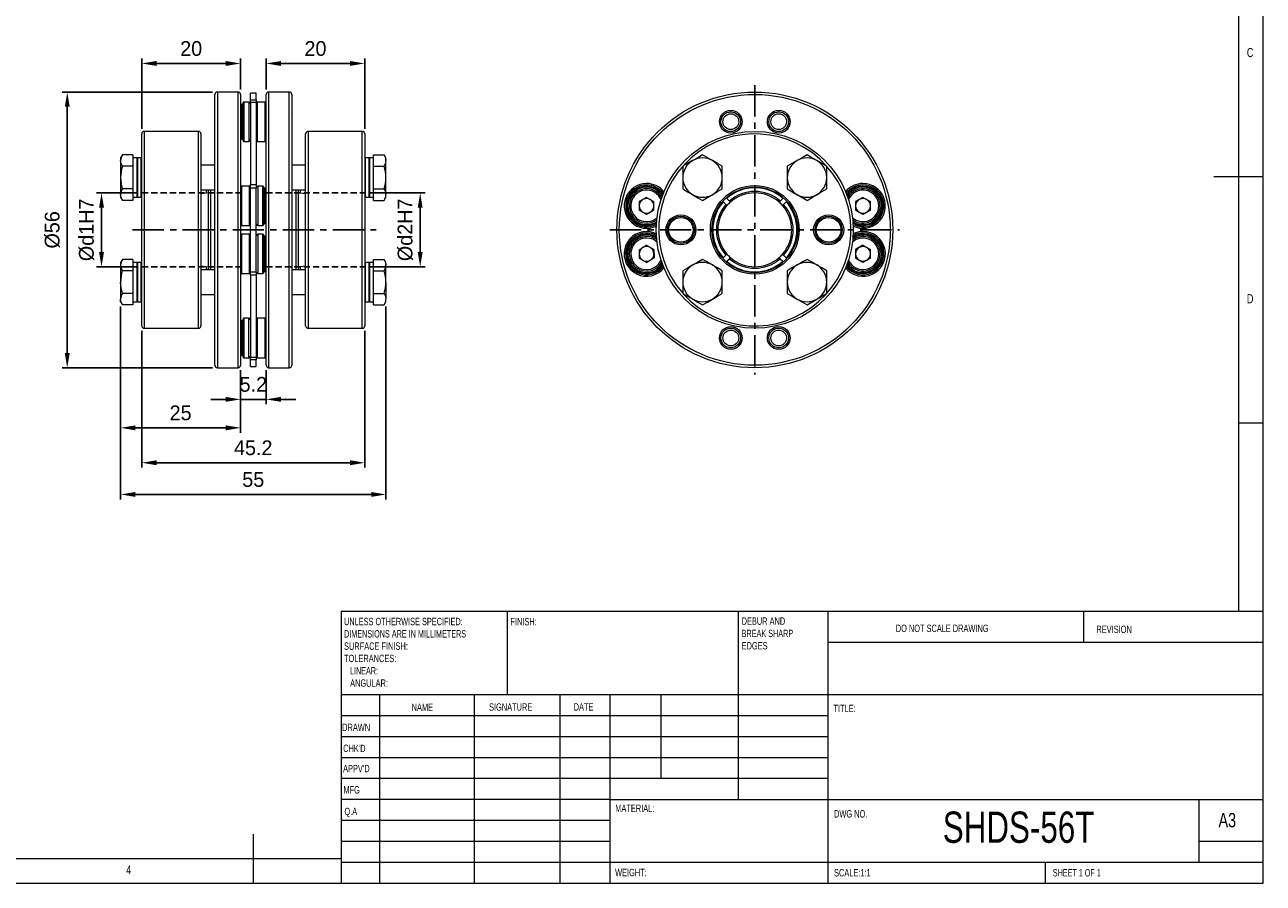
# Model space of a CAD drawing. Header units: millimetres. Extents: x 5 to 415, y 5 to 292.
# Tile 2 of 3: x 164 to 415, y 5 to 179. Entities that reach past the tile are written whole.
import ezdxf

# ---------------------------------------------------------------- set-up
doc = ezdxf.new("R2010")
doc.units = ezdxf.units.MM
doc.header["$PDSIZE"] = -1
doc.linetypes.add('CENTER', pattern=[10.16, 6.35, -1.27, 1.27, -1.27])
doc.linetypes.add('HIDDEN', pattern=[1.905, 1.27, -0.635])
doc.styles.add('SLDTEXTSTYLE0', font='TXT', dxfattribs={"width": 0.75})
doc.styles.add('SLDTEXTSTYLE1', font='TXT', dxfattribs={"width": 0.6375})
doc.styles.add('SLDTEXTSTYLE2', font='TXT', dxfattribs={"width": 0.6875})
doc.styles.add('SLDTEXTSTYLE3', font='TXT', dxfattribs={"width": 0.65625})
doc.styles.add('SLDTEXTSTYLE4', font='TXT', dxfattribs={"width": 0.675})
doc.styles.add('SLDTEXTSTYLE5', font='TXT', dxfattribs={"width": 0.72})
doc.styles.add('SLDTEXTSTYLE6', font='TXT', dxfattribs={"width": 0.708333})
doc.styles.add('SLDTEXTSTYLE7', font='TXT', dxfattribs={"width": 0.609375})
doc.styles.add('SLDTEXTSTYLE8', font='TXT', dxfattribs={"width": 0.625})
doc.dimstyles.new('ISO-25', dxfattribs={"dimtxt": 2.5, "dimasz": 2.5, "dimexe": 1.25, "dimexo": 0.625, "dimtad": 1, "dimtxsty": 'Standard', "dimcen": 2.5, "dimadec": 0, "dimazin": 0, "dimtfac": 1, "dimtmove": 0, "dimatfit": 3, "dimfxl": 0, "dimarcsym": 0})

# ---------------------------------------------------------------- blocks, each defined once
blk = doc.blocks.new('SW_NOTE_0')
at = {"color": 0, "linetype": 'Continuous', "lineweight": 0, "char_height": 1.5, "attachment_point": 1}
for s, insert, style in [('DEBUR AND ', (0, 1.92), 'SLDTEXTSTYLE3'), ('BREAK SHARP ', (0, -0.58), 'SLDTEXTSTYLE4'), ('EDGES', (0, -3.08), 'SLDTEXTSTYLE0')]:
    blk.add_mtext(s, dxfattribs=dict(at, insert=insert, style=style))
blk = doc.blocks.new('SW_NOTE_1')
at = {"color": 0, "linetype": 'Continuous', "lineweight": 0, "char_height": 1.5, "attachment_point": 1}
for s, insert, style in [('UNLESS OTHERWISE SPECIFIED:', (0, 1.92), 'SLDTEXTSTYLE5'), ('DIMENSIONS ARE IN MILLIMETERS', (0, -0.58), 'SLDTEXTSTYLE6'), ('SURFACE FINISH:', (0, -3.08), 'SLDTEXTSTYLE0'), ('TOLERANCES:', (0, -5.58), 'SLDTEXTSTYLE0'), ('   LINEAR:', (0, -8.08), 'SLDTEXTSTYLE7'), ('   ANGULAR:', (0, -10.58), 'SLDTEXTSTYLE8')]:
    blk.add_mtext(s, dxfattribs=dict(at, insert=insert, style=style))
blk = doc.blocks.new('*D4')
at = {"color": 1, "lineweight": -2}
for p, q in [((187.33, 158.21), (187.33, 172.51)), ((190.33, 171.51), (204.38, 171.51)), ((207.38, 166.21), (207.38, 172.51))]:
    blk.add_line(p, q, dxfattribs=at)
at = {"color": 1}
for points in [[(190.33, 172.01), (190.33, 171.01), (187.33, 171.51)], [(204.38, 172.01), (204.38, 171.01), (207.38, 171.51)]]:
    blk.add_solid(points, dxfattribs=at)
at = {"layer": 'Defpoints', "color": 0}
for p in [(207.38, 171.51), (207.38, 165.21), (187.33, 157.21)]:
    blk.add_point(p, dxfattribs=at)
at = {"color": 0, "insert": (197.36, 174.53), "char_height": 3, "attachment_point": 5}
blk.add_mtext('20', dxfattribs=at)
blk = doc.blocks.new('*D5')
at = {"color": 1, "lineweight": -2}
for p, q in [((212.58, 166.21), (212.58, 172.51)), ((215.58, 171.51), (229.6, 171.51)), ((232.6, 158.21), (232.6, 172.51))]:
    blk.add_line(p, q, dxfattribs=at)
at = {"color": 1}
for points in [[(215.58, 172.01), (215.58, 171.01), (212.58, 171.51)], [(229.6, 172.01), (229.6, 171.01), (232.6, 171.51)]]:
    blk.add_solid(points, dxfattribs=at)
at = {"layer": 'Defpoints', "color": 0}
for p in [(232.6, 171.51), (212.58, 165.21), (232.6, 157.21)]:
    blk.add_point(p, dxfattribs=at)
at = {"color": 0, "insert": (222.59, 174.53), "char_height": 3, "attachment_point": 5}
blk.add_mtext('20', dxfattribs=at)
blk = doc.blocks.new('*D6')
at = {"color": 1, "lineweight": -2}
for p, q in [((207.38, 109.21), (207.38, 102.28)), ((212.58, 109.21), (212.58, 102.28)), ((204.38, 103.28), (201.38, 103.28)), ((207.38, 103.28), (212.58, 103.28)), ((215.58, 103.28), (218.58, 103.28))]:
    blk.add_line(p, q, dxfattribs=at)
at = {"color": 1}
for points in [[(204.38, 103.78), (204.38, 102.78), (207.38, 103.28)], [(215.58, 103.78), (215.58, 102.78), (212.58, 103.28)]]:
    blk.add_solid(points, dxfattribs=at)
at = {"layer": 'Defpoints', "color": 0}
for p in [(207.38, 110.21), (212.58, 110.21), (212.58, 103.28)]:
    blk.add_point(p, dxfattribs=at)
at = {"color": 0, "insert": (209.98, 106.31), "char_height": 3, "attachment_point": 5}
blk.add_mtext('5.2', dxfattribs=at)
blk = doc.blocks.new('*D7')
at = {"color": 1, "lineweight": -2}
for p, q in [((183.03, 122.11), (183.03, 96.5)), ((207.38, 109.21), (207.38, 96.5)), ((186.03, 97.5), (204.38, 97.5))]:
    blk.add_line(p, q, dxfattribs=at)
at = {"color": 1}
for points in [[(186.03, 98), (186.03, 97), (183.03, 97.5)], [(204.38, 98), (204.38, 97), (207.38, 97.5)]]:
    blk.add_solid(points, dxfattribs=at)
at = {"layer": 'Defpoints', "color": 0}
for p in [(183.03, 123.11), (207.38, 110.21), (207.38, 97.5)]:
    blk.add_point(p, dxfattribs=at)
at = {"color": 0, "insert": (195.21, 100.52), "char_height": 3, "attachment_point": 5}
blk.add_mtext('25', dxfattribs=at)
blk = doc.blocks.new('*D8')
at = {"color": 1, "lineweight": -2}
for p, q in [((187.33, 117.21), (187.33, 89.41)), ((232.6, 117.21), (232.6, 89.41)), ((190.33, 90.41), (229.6, 90.41))]:
    blk.add_line(p, q, dxfattribs=at)
at = {"color": 1}
for points in [[(190.33, 90.91), (190.33, 89.91), (187.33, 90.41)], [(229.6, 90.91), (229.6, 89.91), (232.6, 90.41)]]:
    blk.add_solid(points, dxfattribs=at)
at = {"layer": 'Defpoints', "color": 0}
for p in [(187.33, 118.21), (232.6, 118.21), (232.6, 90.41)]:
    blk.add_point(p, dxfattribs=at)
at = {"color": 0, "insert": (209.96, 93.43), "char_height": 3, "attachment_point": 5}
blk.add_mtext('45.2', dxfattribs=at)
blk = doc.blocks.new('*D9')
at = {"color": 1, "lineweight": -2}
for p, q in [((183.03, 122.11), (183.03, 82.97)), ((236.9, 122.11), (236.9, 82.97)), ((233.9, 83.97), (186.03, 83.97))]:
    blk.add_line(p, q, dxfattribs=at)
at = {"color": 1}
for points in [[(186.03, 84.47), (186.03, 83.47), (183.03, 83.97)], [(233.9, 84.47), (233.9, 83.47), (236.9, 83.97)]]:
    blk.add_solid(points, dxfattribs=at)
at = {"layer": 'Defpoints', "color": 0}
for p in [(183.03, 123.11), (236.9, 123.11), (183.03, 83.97)]:
    blk.add_point(p, dxfattribs=at)
at = {"color": 0, "insert": (209.96, 86.99), "char_height": 3, "attachment_point": 5}
blk.add_mtext('55', dxfattribs=at)
blk = doc.blocks.new('*D10')
at = {"color": 1, "lineweight": -2}
for p, q in [((186.33, 145.21), (178.16, 145.21)), ((179.16, 142.21), (179.16, 133.21)), ((186.33, 130.21), (178.16, 130.21))]:
    blk.add_line(p, q, dxfattribs=at)
at = {"color": 1}
for points in [[(178.66, 142.21), (179.66, 142.21), (179.16, 145.21)], [(178.66, 133.21), (179.66, 133.21), (179.16, 130.21)]]:
    blk.add_solid(points, dxfattribs=at)
at = {"layer": 'Defpoints', "color": 0}
for p in [(187.33, 145.21), (179.16, 130.21), (187.33, 130.21)]:
    blk.add_point(p, dxfattribs=at)
at = {"color": 0, "insert": (176.13, 137.71), "char_height": 3, "attachment_point": 5, "rotation": 90}
blk.add_mtext('%%Cd1H7', dxfattribs=at)
blk = doc.blocks.new('*D11')
at = {"color": 1, "lineweight": -2}
for p, q in [((233.6, 145.21), (244.85, 145.21)), ((243.85, 142.21), (243.85, 133.21)), ((233.7, 130.21), (244.85, 130.21))]:
    blk.add_line(p, q, dxfattribs=at)
at = {"color": 1}
for points in [[(243.35, 142.21), (244.35, 142.21), (243.85, 145.21)], [(243.35, 133.21), (244.35, 133.21), (243.85, 130.21)]]:
    blk.add_solid(points, dxfattribs=at)
at = {"layer": 'Defpoints', "color": 0}
for p in [(232.6, 145.21), (232.7, 130.21), (243.85, 130.21)]:
    blk.add_point(p, dxfattribs=at)
at = {"color": 0, "insert": (240.83, 137.71), "char_height": 3, "attachment_point": 5, "rotation": 90}
blk.add_mtext('%%cd2H7', dxfattribs=at)
blk = doc.blocks.new('*D12')
at = {"color": 1, "lineweight": -2}
for p, q in [((201.68, 165.71), (171.2, 165.71)), ((172.2, 162.71), (172.2, 112.71)), ((201.68, 109.71), (171.2, 109.71))]:
    blk.add_line(p, q, dxfattribs=at)
at = {"color": 1}
for points in [[(171.7, 162.71), (172.7, 162.71), (172.2, 165.71)], [(171.7, 112.71), (172.7, 112.71), (172.2, 109.71)]]:
    blk.add_solid(points, dxfattribs=at)
at = {"layer": 'Defpoints', "color": 0}
for p in [(202.68, 165.71), (172.2, 109.71), (202.68, 109.71)]:
    blk.add_point(p, dxfattribs=at)
at = {"color": 0, "insert": (169.18, 137.71), "char_height": 3, "attachment_point": 5, "rotation": 90}
blk.add_mtext('%%C56', dxfattribs=at)

msp = doc.modelspace()

# ---------------------------------------------------------------- linework, layer by layer
at = {"color": 7, "linetype": 'Continuous', "lineweight": 0}
for p, q in [((415, 5), (415, 292)), ((410, 287), (410, 60.25)), ((415, 148.5), (405, 148.5)), ((410, 98.5), (415, 98.5)), ((227.8, 60.25), (415, 60.25)), ((227.8, 60.25), (227.8, 5)), ((261.6, 43.25), (261.6, 60.25)), ((308.4, 60.25), (308.4, 22)), ((326.6, 60.25), (326.6, 5)), ((378.6, 53.88), (378.6, 60.25)), ((415, 53.88), (326.6, 53.88)), ((415, 43.25), (227.8, 43.25)), ((235.6, 43.25), (235.6, 5)), ((254.79, 43.25), (254.79, 5)), ((272.2, 43.25), (272.2, 5)), ((282.4, 5), (282.4, 43.25)), ((292.8, 26.25), (292.8, 43.25)), ((326.6, 39), (227.8, 39)), ((326.6, 34.75), (227.8, 34.75)), ((326.6, 30.5), (227.8, 30.5)), ((326.6, 26.25), (227.8, 26.25)), ((282.4, 22), (227.8, 22)), ((282.4, 22), (415, 22)), ((402, 9.25), (402, 22)), ((282.4, 17.75), (227.8, 17.75)), ((210, 5), (210, 15)), ((282.4, 13.5), (227.8, 13.5)), ((415, 13.5), (402, 13.5)), ((10, 10), (227.8, 10)), ((227.8, 9.25), (415, 9.25)), ((370.8, 5), (370.8, 9.25)), ((5, 5), (415, 5))]:
    msp.add_line(p, q, dxfattribs=at)
at = {"color": 1, "linetype": 'CENTER'}
for p, q in [((311.78, 167.11), (311.78, 108.31)), ((185.47, 137.71), (234.94, 137.71)), ((282.38, 137.71), (341.18, 137.71))]:
    msp.add_line(p, q, dxfattribs=at)
at = {"color": 7, "linetype": 'Continuous', "lineweight": 15}
for p, q in [((202.18, 110.21), (202.18, 165.21)), ((206.88, 165.71), (202.68, 165.71)), ((202.68, 165.71), (202.68, 109.71)), ((206.88, 137.71), (206.88, 165.71)), ((207.38, 165.21), (207.38, 137.71)), ((207.88, 155.88), (207.88, 163.48)), ((209.08, 163.68), (208.08, 163.68)), ((208.08, 163.68), (208.08, 155.68)), ((209.08, 163.68), (209.08, 155.68)), ((210.58, 165.46), (209.38, 165.46)), ((209.38, 164.13), (209.38, 165.46)), ((209.38, 164.13), (210.58, 164.13)), ((209.38, 163.55), (209.38, 164.13)), ((210.58, 163.55), (209.38, 163.55)), ((209.38, 163.55), (209.38, 146.91)), ((210.58, 164.13), (210.58, 165.46)), ((210.58, 164.13), (210.58, 163.55)), ((210.58, 163.55), (210.58, 146.91)), ((212.38, 163.68), (210.78, 163.68)), ((210.78, 163.68), (210.78, 159.68)), ((212.38, 159.68), (212.38, 163.68)), ((212.58, 110.21), (212.58, 165.21)), ((217.28, 165.71), (213.08, 165.71)), ((213.08, 165.71), (213.08, 109.71)), ((217.28, 109.71), (217.28, 165.71)), ((217.78, 165.21), (217.78, 110.21)), ((207.68, 163.18), (207.38, 163.18)), ((207.68, 156.18), (207.68, 163.18)), ((217.88, 161.28), (217.78, 161.38)), ((217.88, 159.68), (217.88, 161.28)), ((210.78, 159.68), (210.78, 155.68)), ((212.38, 155.68), (212.38, 159.68)), ((217.88, 158.08), (217.88, 159.68)), ((187.33, 151.5), (187.33, 157.21)), ((198.83, 157.71), (187.83, 157.71)), ((187.83, 157.71), (187.83, 151.85)), ((198.83, 117.71), (198.83, 157.71)), ((199.33, 157.21), (199.33, 118.21)), ((207.38, 156.18), (207.68, 156.18)), ((217.78, 157.98), (217.88, 158.08)), ((220.6, 118.21), (220.6, 157.21)), ((232.1, 157.71), (221.1, 157.71)), ((221.1, 157.71), (221.1, 117.71)), ((232.1, 123.57), (232.1, 157.71)), ((232.6, 157.21), (232.6, 123.92)), ((208.08, 155.68), (209.08, 155.68)), ((210.78, 155.68), (212.38, 155.68)), ((183.39, 152.94), (183.03, 152.32)), ((183.03, 152.32), (183.03, 151.78)), ((183.03, 151.78), (183.03, 148.32)), ((185.53, 152.94), (183.39, 152.94)), ((185.53, 152.94), (185.53, 151.78)), ((186.33, 152.32), (185.53, 152.32)), ((185.53, 151.78), (185.53, 150.63)), ((186.33, 152.32), (186.33, 148.32)), ((187.23, 152.32), (186.43, 152.32)), ((186.43, 152.32), (186.43, 144.32)), ((187.23, 150.95), (187.23, 152.32)), ((187.23, 144.32), (187.23, 150.95)), ((187.33, 118.21), (187.33, 151.5)), ((187.83, 151.85), (187.83, 117.71)), ((233.5, 152.32), (232.7, 152.32)), ((232.7, 152.32), (232.7, 144.32)), ((233.5, 144.32), (233.5, 152.32)), ((234.4, 152.32), (233.6, 152.32)), ((233.6, 148.32), (233.6, 152.32)), ((234.4, 151.78), (234.4, 152.94)), ((234.4, 152.94), (236.54, 152.94)), ((234.4, 150.63), (234.4, 151.78)), ((236.9, 152.32), (236.54, 152.94)), ((236.9, 151.78), (236.9, 152.32)), ((236.9, 148.32), (236.9, 151.78)), ((185.53, 150.63), (183.39, 150.63)), ((185.53, 150.63), (185.53, 148.32)), ((202.18, 150.82), (199.33, 150.82)), ((220.6, 150.82), (217.78, 150.82)), ((234.4, 148.32), (234.4, 150.63)), ((234.4, 150.63), (236.54, 150.63)), ((297.17, 150.63), (297.17, 148.32)), ((305.17, 148.32), (305.17, 150.63)), ((318.38, 150.63), (318.38, 148.32)), ((326.38, 148.32), (326.38, 150.63)), ((183.03, 148.32), (183.03, 144.86)), ((185.53, 146.01), (183.39, 146.01)), ((185.53, 148.32), (185.53, 146.01)), ((185.53, 146.01), (185.53, 144.86)), ((186.33, 148.32), (186.33, 144.32)), ((209.18, 146.58), (207.58, 146.58)), ((207.58, 146.58), (207.58, 141.79)), ((209.18, 141.79), (209.18, 146.58)), ((209.38, 146.91), (210.58, 146.91)), ((209.38, 146.21), (209.38, 146.91)), ((210.58, 146.21), (209.38, 146.21)), ((209.38, 129.21), (209.38, 146.21)), ((210.58, 146.91), (210.58, 146.21)), ((210.58, 129.21), (210.58, 146.21)), ((211.88, 146.58), (210.88, 146.58)), ((210.88, 146.58), (210.88, 141.11)), ((211.88, 141.11), (211.88, 146.58)), ((212.08, 146.38), (212.08, 141.19)), ((212.58, 146.08), (212.28, 146.08)), ((212.28, 146.08), (212.28, 142.58)), ((233.6, 144.32), (233.6, 148.32)), ((234.4, 146.01), (234.4, 148.32)), ((234.4, 144.86), (234.4, 146.01)), ((234.4, 146.01), (236.54, 146.01)), ((236.9, 144.86), (236.9, 148.32)), ((297.17, 148.32), (297.17, 146.01)), ((305.17, 146.01), (305.17, 148.32)), ((318.38, 148.32), (318.38, 146.01)), ((326.38, 146.01), (326.38, 148.32)), ((183.03, 144.86), (183.03, 144.32)), ((183.03, 144.32), (183.39, 143.7)), ((185.53, 143.7), (183.39, 143.7)), ((185.53, 144.86), (185.53, 143.7)), ((185.53, 144.32), (186.33, 144.32)), ((186.43, 144.32), (187.23, 144.32)), ((199.33, 145.82), (202.18, 145.82)), ((199.33, 145.74), (199.92, 145.82)), ((200.38, 145.17), (199.33, 145.03)), ((200.38, 145.82), (200.38, 145.17)), ((200.88, 137.71), (200.88, 145.82)), ((201.38, 129.61), (201.38, 145.82)), ((202.18, 144.28), (202.08, 144.18)), ((202.08, 144.18), (202.08, 140.98)), ((217.78, 145.82), (220.6, 145.82)), ((218.58, 145.82), (218.58, 129.61)), ((219.08, 145.82), (219.08, 129.61)), ((219.58, 145.17), (219.58, 145.82)), ((220.6, 145.04), (219.58, 145.17)), ((220.04, 145.82), (220.6, 145.75)), ((232.7, 144.32), (233.5, 144.32)), ((233.6, 144.32), (234.4, 144.32)), ((234.4, 143.7), (234.4, 144.86)), ((234.4, 143.7), (236.54, 143.7)), ((236.54, 143.7), (236.9, 144.32)), ((236.9, 144.32), (236.9, 144.86)), ((289.81, 144.31), (288.31, 143.45)), ((288.31, 143.45), (288.31, 141.72)), ((289.81, 144.31), (291.31, 143.45)), ((291.31, 141.72), (291.31, 143.45)), ((301.17, 143.7), (303.17, 144.86)), ((305.39, 143.39), (305.92, 142.86)), ((306.62, 143.57), (306.09, 144.1)), ((317.46, 144.1), (316.93, 143.57)), ((317.63, 142.86), (318.16, 143.39)), ((322.38, 143.7), (324.38, 144.86)), ((333.74, 144.31), (332.24, 143.45)), ((332.24, 143.45), (332.24, 141.72)), ((333.74, 144.31), (335.24, 143.45)), ((335.24, 141.72), (335.24, 143.45)), ((202.08, 140.98), (202.18, 140.88)), ((207.58, 141.79), (207.58, 138.58)), ((209.18, 138.58), (209.18, 141.79)), ((210.88, 141.11), (210.88, 138.58)), ((211.88, 138.58), (211.88, 141.11)), ((212.08, 141.19), (212.08, 138.78)), ((212.28, 142.58), (212.28, 139.08)), ((289.81, 140.85), (288.31, 141.72)), ((291.31, 141.72), (289.81, 140.85)), ((333.74, 140.85), (332.24, 141.72)), ((335.24, 141.72), (333.74, 140.85)), ((207.58, 138.58), (209.18, 138.58)), ((210.88, 138.58), (211.88, 138.58)), ((212.28, 139.08), (212.58, 139.08)), ((200.88, 129.61), (200.88, 137.71)), ((206.88, 109.71), (206.88, 137.71)), ((207.38, 137.71), (207.38, 110.21)), ((209.18, 136.84), (207.58, 136.84)), ((207.58, 136.84), (207.58, 131.36)), ((209.18, 131.36), (209.18, 136.84)), ((211.88, 136.84), (210.88, 136.84)), ((210.88, 136.84), (210.88, 132.04)), ((211.88, 132.04), (211.88, 136.84)), ((212.08, 136.64), (212.08, 132.08)), ((212.58, 136.34), (212.28, 136.34)), ((212.28, 136.34), (212.28, 129.76)), ((202.18, 134.54), (202.08, 134.44)), ((202.08, 134.44), (202.08, 131.24)), ((288.28, 133.67), (289.76, 134.57)), ((288.28, 133.67), (288.33, 131.93)), ((291.28, 133.75), (289.76, 134.57)), ((291.28, 133.75), (291.33, 132.02)), ((333.74, 134.57), (332.24, 133.71)), ((332.24, 133.71), (332.24, 131.98)), ((333.74, 134.57), (335.24, 133.71)), ((335.24, 131.98), (335.24, 133.71)), ((183.39, 131.72), (183.03, 131.11)), ((183.03, 131.11), (183.03, 130.57)), ((185.53, 131.72), (183.39, 131.72)), ((185.53, 131.72), (185.53, 130.57)), ((186.33, 131.11), (185.53, 131.11)), ((186.33, 131.11), (186.33, 130.57)), ((187.23, 131.11), (186.43, 131.11)), ((186.43, 131.11), (186.43, 123.11)), ((187.23, 127.11), (187.23, 131.11)), ((202.08, 131.24), (202.18, 131.14)), ((207.58, 131.36), (207.58, 128.84)), ((209.18, 128.84), (209.18, 131.36)), ((210.88, 132.04), (210.88, 128.84)), ((211.88, 128.84), (211.88, 132.04)), ((212.08, 132.08), (212.08, 129.04)), ((233.5, 131.11), (232.7, 131.11)), ((232.7, 131.11), (232.7, 123.11)), ((233.5, 123.11), (233.5, 131.11)), ((234.4, 131.11), (233.6, 131.11)), ((233.6, 123.11), (233.6, 131.11)), ((234.4, 130.57), (234.4, 131.72)), ((234.4, 131.72), (236.54, 131.72)), ((236.9, 131.11), (236.54, 131.72)), ((236.9, 130.57), (236.9, 131.11)), ((288.33, 131.93), (289.86, 131.11)), ((291.33, 132.02), (289.86, 131.11)), ((301.17, 131.72), (299.17, 130.57)), ((305.92, 132.56), (305.39, 132.03)), ((306.09, 131.32), (306.62, 131.85)), ((316.93, 131.85), (317.46, 131.32)), ((318.16, 132.03), (317.63, 132.56)), ((333.74, 131.11), (332.24, 131.98)), ((335.24, 131.98), (333.74, 131.11)), ((183.03, 130.57), (183.03, 127.11)), ((185.53, 129.42), (183.39, 129.42)), ((185.53, 130.57), (185.53, 129.42)), ((185.53, 129.42), (185.53, 127.11)), ((186.33, 130.57), (186.33, 123.11)), ((199.33, 130.39), (200.38, 130.25)), ((199.92, 129.61), (199.33, 129.68)), ((202.18, 129.61), (199.33, 129.61)), ((200.38, 130.25), (200.38, 129.61)), ((207.58, 128.84), (209.18, 128.84)), ((209.38, 129.21), (210.58, 129.21)), ((209.38, 128.52), (209.38, 129.21)), ((210.58, 128.52), (209.38, 128.52)), ((209.38, 128.52), (209.38, 111.88)), ((210.58, 129.21), (210.58, 128.52)), ((210.58, 128.52), (210.58, 111.88)), ((210.88, 128.84), (211.88, 128.84)), ((212.28, 129.76), (212.28, 129.34)), ((212.28, 129.34), (212.58, 129.34)), ((220.6, 129.61), (217.78, 129.61)), ((219.58, 130.25), (220.6, 130.39)), ((219.58, 129.61), (219.58, 130.25)), ((220.6, 129.68), (220.04, 129.61)), ((234.4, 129.42), (234.4, 130.57)), ((234.4, 127.11), (234.4, 129.42)), ((234.4, 129.42), (236.54, 129.42)), ((236.9, 127.11), (236.9, 130.57)), ((297.17, 129.42), (297.17, 127.11)), ((305.17, 127.11), (305.17, 129.42)), ((318.38, 129.42), (318.38, 127.11)), ((326.38, 127.11), (326.38, 129.42)), ((183.03, 127.11), (183.03, 123.64)), ((185.53, 127.11), (185.53, 124.8)), ((187.23, 123.11), (187.23, 127.11)), ((234.4, 124.8), (234.4, 127.11)), ((236.9, 127.11), (236.9, 123.64)), ((297.17, 127.11), (297.17, 124.8)), ((305.17, 124.8), (305.17, 127.11)), ((318.38, 127.11), (318.38, 124.8)), ((326.38, 124.8), (326.38, 127.11)), ((183.03, 123.11), (183.03, 123.64)), ((185.53, 124.8), (183.39, 124.8)), ((185.53, 124.8), (185.53, 123.64)), ((185.53, 123.64), (185.53, 122.49)), ((199.33, 124.61), (202.18, 124.61)), ((217.78, 124.61), (220.6, 124.61)), ((232.1, 117.71), (232.1, 123.57)), ((232.6, 123.92), (232.6, 118.21)), ((234.4, 123.64), (234.4, 124.8)), ((234.4, 124.8), (236.54, 124.8)), ((234.4, 122.49), (234.4, 123.64)), ((236.9, 123.11), (236.9, 123.64)), ((183.03, 123.11), (183.39, 122.49)), ((185.53, 122.49), (183.39, 122.49)), ((185.53, 123.11), (186.33, 123.11)), ((186.43, 123.11), (187.23, 123.11)), ((232.7, 123.11), (233.5, 123.11)), ((233.6, 123.11), (234.4, 123.11)), ((234.4, 122.49), (236.54, 122.49)), ((236.54, 122.49), (236.9, 123.11)), ((207.68, 119.25), (207.38, 119.25)), ((207.68, 112.25), (207.68, 119.25)), ((207.88, 119.41), (207.88, 119.55)), ((207.88, 111.95), (207.88, 119.41)), ((209.08, 119.75), (208.08, 119.75)), ((208.08, 119.75), (208.08, 119.6)), ((208.08, 119.6), (208.08, 111.75)), ((209.08, 119.6), (209.08, 119.75)), ((209.08, 111.75), (209.08, 119.6)), ((212.38, 119.75), (210.78, 119.75)), ((210.78, 119.75), (210.78, 118.09)), ((212.38, 118.09), (212.38, 119.75)), ((187.83, 117.71), (198.83, 117.71)), ((210.78, 118.09), (210.78, 111.75)), ((212.38, 111.75), (212.38, 118.09)), ((217.88, 117.35), (217.78, 117.45)), ((217.88, 115.75), (217.88, 117.35)), ((217.88, 114.15), (217.88, 115.75)), ((221.1, 117.71), (232.1, 117.71)), ((217.78, 114.05), (217.88, 114.15)), ((207.38, 112.25), (207.68, 112.25)), ((208.08, 111.75), (209.08, 111.75)), ((209.38, 111.88), (210.58, 111.88)), ((209.38, 111.3), (209.38, 111.88)), ((210.58, 111.3), (209.38, 111.3)), ((209.38, 109.96), (209.38, 111.3)), ((210.58, 111.88), (210.58, 111.3)), ((210.58, 109.96), (210.58, 111.3)), ((210.78, 111.75), (212.38, 111.75)), ((202.68, 109.71), (206.88, 109.71)), ((209.38, 109.96), (210.58, 109.96)), ((213.08, 109.71), (217.28, 109.71))]:
    msp.add_line(p, q, dxfattribs=at)
at = {"color": 5, "linetype": 'HIDDEN'}
for p, q in [((187.33, 145.21), (207.38, 145.21)), ((212.58, 145.21), (232.6, 145.21)), ((187.33, 130.21), (207.38, 130.21)), ((212.58, 130.21), (232.7, 130.21))]:
    msp.add_line(p, q, dxfattribs=at)
at = {"color": 7, "linetype": 'Continuous', "lineweight": 15, "flags": 128}
for points in [[(183.39, 150.63), (183.13, 151.19), (183.03, 151.78)], [(236.54, 152.94), (236.8, 152.37), (236.9, 151.78)], [(299.17, 151.78), (299.03, 151.7), (298.1, 151.16), (297.17, 150.63)], [(301.17, 152.94), (300.19, 152.37), (299.17, 151.78)], [(303.17, 151.78), (303.03, 151.87), (302.1, 152.4), (301.17, 152.94)], [(305.17, 150.63), (304.19, 151.19), (303.17, 151.78)], [(320.38, 151.78), (320.24, 151.7), (319.31, 151.16), (318.38, 150.63)], [(322.38, 152.94), (321.4, 152.37), (320.38, 151.78)], [(324.38, 151.78), (323.93, 152.04), (323.15, 152.49), (322.38, 152.94)], [(326.38, 150.63), (326, 150.85), (325.2, 151.31), (324.38, 151.78)], [(236.54, 146.01), (236.8, 145.44), (236.9, 144.86)], [(297.17, 146.01), (298.15, 145.44), (299.17, 144.86)], [(303.17, 144.86), (303.31, 144.94), (304.24, 145.47), (305.17, 146.01)], [(318.38, 146.01), (319.15, 145.57), (319.93, 145.11), (320.38, 144.86)], [(324.38, 144.86), (324.52, 144.94), (325.45, 145.47), (326.38, 146.01)], [(183.39, 143.7), (183.13, 144.27), (183.03, 144.86)], [(299.17, 144.86), (299.31, 144.77), (300.24, 144.24), (301.17, 143.7)], [(305.29, 143.49), (305.31, 143.47), (305.38, 143.4), (305.39, 143.39)], [(306.09, 144.1), (306.03, 144.16), (306, 144.19)], [(306.84, 143.36), (306.83, 143.37), (306.79, 143.4), (306.74, 143.46), (306.67, 143.52), (306.62, 143.57)], [(316.93, 143.57), (316.9, 143.55), (316.83, 143.48), (316.77, 143.42), (316.73, 143.38), (316.71, 143.36), (316.71, 143.36)], [(317.56, 144.2), (317.54, 144.18), (317.47, 144.11), (317.46, 144.1)], [(318.16, 143.39), (318.23, 143.46), (318.26, 143.49)], [(320.38, 144.86), (321.19, 144.39), (322, 143.92), (322.38, 143.7)], [(305.92, 142.86), (305.94, 142.84), (306.01, 142.77), (306.07, 142.71), (306.11, 142.67), (306.13, 142.65), (306.13, 142.65)], [(317.42, 142.65), (317.43, 142.66), (317.47, 142.7), (317.52, 142.75), (317.59, 142.82), (317.63, 142.86)], [(236.54, 131.72), (236.8, 131.16), (236.9, 130.57)], [(303.17, 130.57), (303.03, 130.65), (302.1, 131.19), (301.17, 131.72)], [(305.39, 132.03), (305.32, 131.97), (305.29, 131.94)], [(306.13, 132.77), (306.12, 132.76), (306.08, 132.73), (306.03, 132.68), (305.96, 132.61), (305.92, 132.56)], [(306, 131.23), (306.01, 131.24), (306.08, 131.31), (306.09, 131.32)], [(306.62, 131.85), (306.65, 131.88), (306.72, 131.95), (306.78, 132.01), (306.82, 132.05), (306.84, 132.07), (306.84, 132.07)], [(316.71, 132.07), (316.72, 132.06), (316.76, 132.02), (316.81, 131.97), (316.88, 131.9), (316.93, 131.85)], [(317.63, 132.56), (317.61, 132.59), (317.54, 132.65), (317.48, 132.71), (317.44, 132.75), (317.42, 132.77), (317.42, 132.77)], [(317.46, 131.32), (317.52, 131.26), (317.55, 131.23)], [(318.26, 131.93), (318.24, 131.95), (318.17, 132.02), (318.16, 132.03)], [(322.38, 131.72), (321.62, 131.28), (320.83, 130.83), (320.38, 130.57)], [(324.38, 130.57), (324.24, 130.65), (323.31, 131.19), (322.38, 131.72)], [(299.17, 130.57), (299.03, 130.49), (298.1, 129.95), (297.17, 129.42)], [(305.17, 129.42), (304.19, 129.98), (303.17, 130.57)], [(320.38, 130.57), (319.57, 130.1), (318.77, 129.64), (318.38, 129.42)], [(326.38, 129.42), (325.4, 129.98), (324.38, 130.57)], [(183.39, 124.8), (183.13, 125.93), (183.03, 127.11)], [(183.39, 122.49), (183.13, 123.05), (183.03, 123.64)], [(236.54, 124.8), (236.8, 124.23), (236.9, 123.64)], [(297.17, 124.8), (298.15, 124.23), (299.17, 123.64)], [(299.17, 123.64), (299.31, 123.56), (300.24, 123.02), (301.17, 122.49)], [(301.17, 122.49), (302.15, 123.05), (303.17, 123.64)], [(303.17, 123.64), (303.31, 123.72), (304.24, 124.26), (305.17, 124.8)], [(318.38, 124.8), (319.36, 124.23), (320.38, 123.64)], [(320.38, 123.64), (320.52, 123.56), (321.45, 123.02), (322.38, 122.49)], [(322.38, 122.49), (322.77, 122.71), (323.56, 123.17), (324.38, 123.64)], [(324.38, 123.64), (324.83, 123.9), (325.61, 124.35), (326.38, 124.8)]]:
    msp.add_lwpolyline(points, dxfattribs=at)
at = {"color": 7, "linetype": 'Continuous', "lineweight": 15}
for centre, radius in [((311.78, 137.71), 28), ((311.78, 137.71), 27.5), ((306.91, 159.68), 2.3), ((306.91, 159.68), 2), ((306.91, 159.68), 2), ((306.91, 159.68), 1.6), ((316.64, 159.68), 2.3), ((316.64, 159.68), 2), ((316.64, 159.68), 2), ((316.64, 159.68), 1.6), ((311.78, 137.71), 20), ((311.78, 137.71), 9.01), ((311.78, 137.71), 8.71), ((296.78, 137.71), 3.05), ((296.78, 137.71), 2.75), ((296.78, 137.71), 2.5), ((326.78, 137.71), 3.05), ((326.78, 137.71), 2.75), ((326.78, 137.71), 2.5), ((306.91, 115.75), 2.3), ((306.91, 115.75), 2), ((306.91, 115.75), 2), ((306.91, 115.75), 1.6), ((316.64, 115.75), 2.3), ((316.64, 115.75), 2), ((316.64, 115.75), 2), ((316.64, 115.75), 1.6)]:
    msp.add_circle(centre, radius, dxfattribs=at)
for centre, radius, start, end in [((202.68, 165.21), 0.5, 90, 180), ((206.88, 165.21), 0.5, 0, 90), ((208.08, 163.48), 0.2, 90, 180), ((209.08, 163.38), 0.3, 0, 90), ((210.78, 163.48), 0.2, 90, 180), ((212.38, 163.48), 0.2, 0, 90), ((213.08, 165.21), 0.5, 90, 180), ((217.28, 165.21), 0.5, 0, 90), ((207.68, 162.98), 0.2, 0, 90), ((187.83, 157.21), 0.5, 90, 180), ((198.83, 157.21), 0.5, 0, 90), ((207.68, 156.38), 0.2, 270, 0), ((209.08, 155.98), 0.3, 270, 0), ((221.1, 157.21), 0.5, 90, 180), ((232.1, 157.21), 0.5, 0, 90), ((311.78, 137.71), 19.5, 221.752, 221.3817), ((208.08, 155.88), 0.2, 180, 270), ((210.78, 155.88), 0.2, 180, 270), ((212.38, 155.88), 0.2, 270, 0), ((185.23, 151.74), 2.2, 146.8583, 178.7575), ((186.43, 152.22), 0.1, 90, 180), ((187.23, 152.22), 0.1, 0, 90), ((232.7, 152.22), 0.1, 90, 180), ((233.5, 152.22), 0.1, 0, 90), ((234.7, 151.83), 2.2, 326.8583, 358.7575), ((301.17, 148.32), 4, 120, 180), ((301.17, 148.32), 4, 60, 120), ((301.17, 148.32), 4, 0, 60), ((322.38, 148.32), 4, 120, 180), ((322.38, 148.32), 4, 60, 120), ((322.38, 148.32), 4, 0, 60), ((191.46, 148.2), 8.43, 163.2416, 179.1705), ((228.76, 148.24), 8.14, 0.5424, 17.0455), ((191.17, 148.4), 8.14, 180.5424, 197.0455), ((185.23, 144.81), 2.2, 146.8583, 178.7575), ((207.58, 146.38), 0.2, 90, 180), ((209.18, 146.38), 0.2, 0, 90), ((210.88, 146.28), 0.3, 90, 180), ((211.88, 146.38), 0.2, 0, 90), ((212.28, 145.88), 0.2, 90, 180), ((228.47, 148.44), 8.43, 343.2416, 359.1705), ((289.81, 142.58), 4.55, 90, 295.8188), ((289.81, 142.58), 4.25, 90, 298.0416), ((289.81, 142.58), 4, 34.7214, 201.5656), ((289.81, 142.58), 3.8, 32.6066, 201.5656), ((289.81, 142.58), 3.5, 28.703, 306.297), ((289.81, 142.58), 4.55, 39.1812, 90), ((289.81, 142.58), 4.25, 36.9584, 90), ((301.17, 148.32), 4, 180, 240), ((301.17, 148.32), 4, 300, 0), ((311.78, 137.71), 8.55, 48.3523, 131.6477), ((322.38, 148.32), 4, 180, 240), ((322.38, 148.32), 4, 300, 0), ((333.74, 142.58), 4.55, 90, 140.8188), ((333.74, 142.58), 4.25, 90, 143.0416), ((333.74, 142.58), 4, 239.7214, 145.2786), ((333.74, 142.58), 3.8, 237.6066, 147.3934), ((333.74, 142.58), 3.5, 0, 151.297), ((333.74, 142.58), 4.25, 241.9584, 90), ((333.74, 142.58), 4.55, 244.1812, 90), ((186.43, 144.42), 0.1, 180, 270), ((187.23, 144.42), 0.1, 270, 0), ((232.7, 144.42), 0.1, 180, 270), ((233.5, 144.42), 0.1, 270, 0), ((234.7, 144.9), 2.2, 326.8583, 358.7575), ((289.81, 142.58), 3.2, 23.5057, 311.4943), ((289.81, 142.58), 1.5, 120, 180), ((289.81, 142.58), 1.5, 60, 120), ((289.81, 142.58), 1.5, 0, 60), ((301.17, 148.32), 4, 240, 300), ((311.78, 137.71), 8.55, 138.3523, 221.6477), ((311.78, 137.71), 7.5, 131.1774, 138.8226), ((311.78, 137.71), 7.8, 48.6753, 131.3247), ((311.78, 137.71), 7.5, 48.8226, 131.1774), ((311.78, 137.71), 7.5, 41.1774, 48.8226), ((311.78, 137.71), 8.55, 318.3523, 41.6477), ((322.38, 148.32), 4, 240, 300), ((333.74, 142.58), 3.2, 0, 156.4943), ((333.74, 142.58), 1.5, 120, 180), ((333.74, 142.58), 1.5, 60, 120), ((333.74, 142.58), 1.5, 0, 60), ((289.81, 142.58), 4, 201.5656, 300.2786), ((289.81, 142.58), 3.8, 201.5656, 302.3934), ((289.81, 142.58), 1.5, 180, 240), ((289.81, 142.58), 1.5, 240, 300), ((289.81, 142.58), 1.5, 300, 0), ((311.78, 137.71), 7.8, 138.6753, 221.3247), ((311.78, 137.71), 7.5, 138.8226, 180), ((311.78, 137.71), 7.5, 138.8226, 221.1774), ((311.78, 137.71), 7.5, 318.8226, 41.1774), ((311.78, 137.71), 7.8, 318.6753, 41.3247), ((333.74, 142.58), 3.2, 228.5057, 0), ((333.74, 142.58), 3.5, 233.703, 0), ((333.74, 142.58), 1.5, 180, 240), ((333.74, 142.58), 1.5, 240, 300), ((333.74, 142.58), 1.5, 300, 0), ((207.58, 138.78), 0.2, 180, 270), ((209.18, 138.78), 0.2, 270, 0), ((210.88, 138.88), 0.3, 180, 270), ((211.88, 138.78), 0.2, 270, 0), ((212.28, 139.28), 0.2, 180, 270), ((207.58, 136.64), 0.2, 90, 180), ((209.18, 136.64), 0.2, 0, 90), ((210.88, 136.54), 0.3, 90, 180), ((211.88, 136.64), 0.2, 0, 90), ((212.28, 136.14), 0.2, 90, 180), ((289.81, 132.84), 4.55, 90, 320.8188), ((289.81, 132.84), 4.25, 90, 323.0416), ((289.81, 132.84), 4, 59.7214, 191.6417), ((289.81, 132.84), 3.8, 57.6066, 191.6417), ((289.81, 132.84), 3.5, 61.6082, 331.6082), ((289.81, 132.84), 3.2, 61.6082, 336.4943), ((289.81, 132.84), 4.55, 64.1812, 90), ((289.81, 132.84), 4.25, 61.9584, 90), ((289.81, 132.84), 3.5, 53.703, 61.6082), ((311.78, 137.71), 7.5, 180, 221.1774), ((333.74, 132.84), 4.55, 219.1812, 90), ((333.74, 132.84), 4.25, 216.9584, 90), ((333.74, 132.84), 4, 214.7214, 120.2786), ((333.74, 132.84), 3.8, 212.6066, 122.3934), ((333.74, 132.84), 3.2, 0, 131.4943), ((333.74, 132.84), 3.5, 0, 126.297), ((333.74, 132.84), 4.25, 90, 118.0416), ((333.74, 132.84), 4.55, 90, 115.8188), ((289.81, 132.84), 1.5, 121.6082, 181.6082), ((289.81, 132.84), 1.5, 61.6082, 121.6082), ((289.81, 132.84), 1.5, 1.6082, 61.6082), ((289.81, 132.84), 3.2, 48.5057, 61.6082), ((333.74, 132.84), 1.5, 120, 180), ((333.74, 132.84), 1.5, 60, 120), ((333.74, 132.84), 1.5, 0, 60), ((185.42, 130.46), 2.39, 148.1751, 177.4408), ((186.43, 131.01), 0.1, 90, 180), ((187.23, 131.01), 0.1, 0, 90), ((232.7, 131.01), 0.1, 90, 180), ((233.5, 131.01), 0.1, 0, 90), ((289.81, 132.84), 4, 191.6417, 325.2786), ((289.81, 132.84), 3.8, 191.6417, 327.3934), ((289.81, 132.84), 1.5, 181.6082, 241.6082), ((289.81, 132.84), 1.5, 241.6082, 301.6082), ((289.81, 132.84), 1.5, 301.6082, 1.6082), ((301.17, 127.11), 4, 60, 120), ((311.78, 137.71), 8.55, 228.3523, 311.6477), ((311.78, 137.71), 7.5, 221.1774, 228.8226), ((311.78, 137.71), 7.8, 228.6753, 311.3247), ((311.78, 137.71), 7.5, 228.8226, 311.1774), ((311.78, 137.71), 7.5, 311.1774, 318.8226), ((322.38, 127.11), 4, 60, 120), ((333.74, 132.84), 3.5, 208.703, 0), ((333.74, 132.84), 3.2, 203.5057, 0), ((333.74, 132.84), 1.5, 180, 240), ((333.74, 132.84), 1.5, 240, 300), ((333.74, 132.84), 1.5, 300, 0), ((185.29, 130.64), 2.26, 181.7071, 212.6771), ((191.02, 127.05), 8, 162.8026, 179.6095), ((207.58, 129.04), 0.2, 180, 270), ((209.18, 129.04), 0.2, 270, 0), ((210.88, 129.14), 0.3, 180, 270), ((211.88, 129.04), 0.2, 270, 0), ((212.28, 129.54), 0.2, 180, 270), ((234.7, 130.62), 2.2, 326.8583, 358.7575), ((228.46, 126.98), 8.44, 0.8335, 16.7544), ((301.17, 127.11), 4, 120, 180), ((301.17, 127.11), 4, 0, 60), ((322.38, 127.11), 4, 120, 180), ((322.38, 127.11), 4, 0, 60), ((228.76, 127.18), 8.14, 342.9507, 359.4614), ((301.17, 127.11), 4, 180, 240), ((301.17, 127.11), 4, 300, 0), ((322.38, 127.11), 4, 180, 240), ((322.38, 127.11), 4, 300, 0), ((185.23, 123.59), 2.2, 146.8583, 178.7575), ((186.43, 123.21), 0.1, 180, 270), ((187.23, 123.21), 0.1, 270, 0), ((232.7, 123.21), 0.1, 180, 270), ((233.5, 123.21), 0.1, 270, 0), ((234.7, 123.69), 2.2, 326.8583, 358.7575), ((301.17, 127.11), 4, 240, 300), ((322.38, 127.11), 4, 240, 300), ((187.83, 118.21), 0.5, 180, 270), ((198.83, 118.21), 0.5, 270, 0), ((207.68, 119.05), 0.2, 0, 90), ((208.08, 119.55), 0.2, 90, 180), ((209.08, 119.45), 0.3, 0, 90), ((210.78, 119.55), 0.2, 90, 180), ((212.38, 119.55), 0.2, 0, 90), ((221.1, 118.21), 0.5, 180, 270), ((232.1, 118.21), 0.5, 270, 360), ((207.68, 112.45), 0.2, 270, 0), ((208.08, 111.95), 0.2, 180, 270), ((209.08, 112.05), 0.3, 270, 0), ((210.78, 111.95), 0.2, 180, 270), ((212.38, 111.95), 0.2, 270, 0), ((202.68, 110.21), 0.5, 180, 270), ((206.88, 110.21), 0.5, 270, 0), ((213.08, 110.21), 0.5, 180, 270), ((217.28, 110.21), 0.5, 270, 0)]:
    msp.add_arc(centre, radius, start, end, dxfattribs=at)

# ---------------------------------------------------------------- block references
at = {"color": 7, "linetype": 'Continuous', "lineweight": 0}
for name, p in [('SW_NOTE_1', (228.39, 56.99)), ('SW_NOTE_0', (309.11, 57.07))]:
    msp.add_blockref(name, p, dxfattribs=at)

# ---------------------------------------------------------------- texts
at = {"color": 7, "linetype": 'Continuous', "lineweight": 0, "attachment_point": 1}
for s, insert, char_height, style in [('C', (411.67, 174.65), 1.85, 'SLDTEXTSTYLE0'), ('D', (411.67, 124.65), 1.85, 'SLDTEXTSTYLE0'), ('FINISH:', (262.17, 58.9), 1.5, 'SLDTEXTSTYLE0'), ('DO NOT SCALE DRAWING', (340.41, 57.52), 1.5, 'SLDTEXTSTYLE2'), ('REVISION', (381.13, 57.32), 1.5, 'SLDTEXTSTYLE0'), ('NAME', (242.12, 41.48), 1.5, 'SLDTEXTSTYLE0'), ('SIGNATURE', (257.83, 41.54), 1.5, 'SLDTEXTSTYLE0'), ('DATE', (275.01, 41.56), 1.5, 'SLDTEXTSTYLE0'), ('TITLE:', (327.76, 41.26), 1.5, 'SLDTEXTSTYLE0'), ('DRAWN', (228.01, 37.41), 1.5, 'SLDTEXTSTYLE0'), ("CHK'D", (228.21, 33.14), 1.5, 'SLDTEXTSTYLE0'), ("APPV'D", (228.2, 29.05), 1.5, 'SLDTEXTSTYLE0'), ('MFG', (228.26, 24.72), 1.5, 'SLDTEXTSTYLE0'), ('Q.A', (228.47, 20.33), 1.5, 'SLDTEXTSTYLE0'), ('MATERIAL:', (283.45, 20.97), 1.5, 'SLDTEXTSTYLE0'), ('DWG NO.', (327.87, 19.85), 1.5, 'SLDTEXTSTYLE0'), ('SHDS-56T', (349.94, 19.56), 6.35, 'SLDTEXTSTYLE0'), ('A3', (405.92, 19.27), 2.91, 'SLDTEXTSTYLE0'), ('4', (184.17, 8.65), 1.85, 'SLDTEXTSTYLE0'), ('WEIGHT: ', (283.42, 7.93), 1.499, 'SLDTEXTSTYLE0'), ('SCALE:1:1', (327.87, 7.88), 1.5, 'SLDTEXTSTYLE0'), ('SHEET 1 OF 1', (372.28, 7.88), 1.5, 'SLDTEXTSTYLE1')]:
    msp.add_mtext(s, dxfattribs=dict(at, insert=insert, char_height=char_height, style=style))

# ---------------------------------------------------------------- dimensions: what is measured, and where the dimension line sits
for base, p1, p2, picture, middle in [((207.38, 171.51), (187.33, 157.21), (207.38, 165.21), '*D4', (197.36, 174.53)), ((232.6, 171.51), (212.58, 165.21), (232.6, 157.21), '*D5', (222.59, 174.53))]:
    dim = msp.add_linear_dim(base=base, p1=p1, p2=p2, dimstyle='ISO-25', override={"dimtxt": 3, "dimasz": 3, "dimexe": 1, "dimexo": 1, "dimgap": 1.524, "dimtoh": 1, "dimdec": 0, "dimzin": 0, "dimclrd": 1, "dimclre": 1, "dimtdec": 0, "dimtfillclr": 1, "dimtzin": 0})
    dim.commit()
    dim.dimension.update_dxf_attribs({"geometry": picture, "text_midpoint": middle})
dim = msp.add_linear_dim(base=(172.2, 109.71), p1=(202.68, 165.71), p2=(202.68, 109.71), angle=90, text='%%C56', dimstyle='ISO-25', override={"dimtxt": 3, "dimasz": 3, "dimexe": 1, "dimexo": 1, "dimgap": 1.524, "dimtoh": 1, "dimdec": 0, "dimzin": 0, "dimclrd": 1, "dimclre": 1, "dimtdec": 0, "dimtfillclr": 1, "dimtzin": 0})
dim.commit()
dim.dimension.update_dxf_attribs({"geometry": '*D12', "text_midpoint": (169.18, 137.71)})
for base, p1, p2, text, picture, middle in [((179.16, 130.21), (187.33, 145.21), (187.33, 130.21), '%%Cd1H7', '*D10', (179.16, 137.71)), ((243.85, 130.21), (232.6, 145.21), (232.7, 130.21), '%%cd2H7', '*D11', (243.85, 137.71))]:
    dim = msp.add_linear_dim(base=base, p1=p1, p2=p2, angle=90, text=text, dimstyle='ISO-25', override={"dimtxt": 3, "dimasz": 3, "dimexe": 1, "dimexo": 1, "dimgap": 1.524, "dimtoh": 1, "dimdec": 0, "dimzin": 0, "dimclrd": 1, "dimclre": 1, "dimtdec": 0, "dimtfillclr": 1, "dimtzin": 0})
    dim.commit()
    dim.dimension.update_dxf_attribs({"geometry": picture, "text_midpoint": middle, "dimtype": 160})
for base, p1, p2, text, picture, middle in [((207.38, 97.5), (183.03, 123.11), (207.38, 110.21), '25', '*D7', (195.21, 100.52)), ((183.03, 83.97), (236.9, 123.11), (183.03, 123.11), '55', '*D9', (209.96, 86.99)), ((232.6, 90.41), (187.33, 118.21), (232.6, 118.21), '45.2', '*D8', (209.96, 93.43))]:
    dim = msp.add_linear_dim(base=base, p1=p1, p2=p2, text=text, dimstyle='ISO-25', override={"dimtxt": 3, "dimasz": 3, "dimexe": 1, "dimexo": 1, "dimgap": 1.524, "dimtoh": 1, "dimdec": 0, "dimzin": 0, "dimclrd": 1, "dimclre": 1, "dimtdec": 0, "dimtfillclr": 1, "dimtzin": 0})
    dim.commit()
    dim.dimension.update_dxf_attribs({"geometry": picture, "text_midpoint": middle})
dim = msp.add_linear_dim(base=(212.58, 103.28), p1=(207.38, 110.21), p2=(212.58, 110.21), text='5.2', dimstyle='ISO-25', override={"dimtxt": 3, "dimasz": 3, "dimexe": 1, "dimexo": 1, "dimgap": 1.524, "dimtoh": 1, "dimdec": 0, "dimzin": 0, "dimclrd": 1, "dimclre": 1, "dimtdec": 0, "dimtfillclr": 1, "dimtzin": 0})
dim.commit()
dim.dimension.update_dxf_attribs({"geometry": '*D6', "text_midpoint": (209.98, 103.28), "dimtype": 160})

doc.saveas('drawing.dxf')
